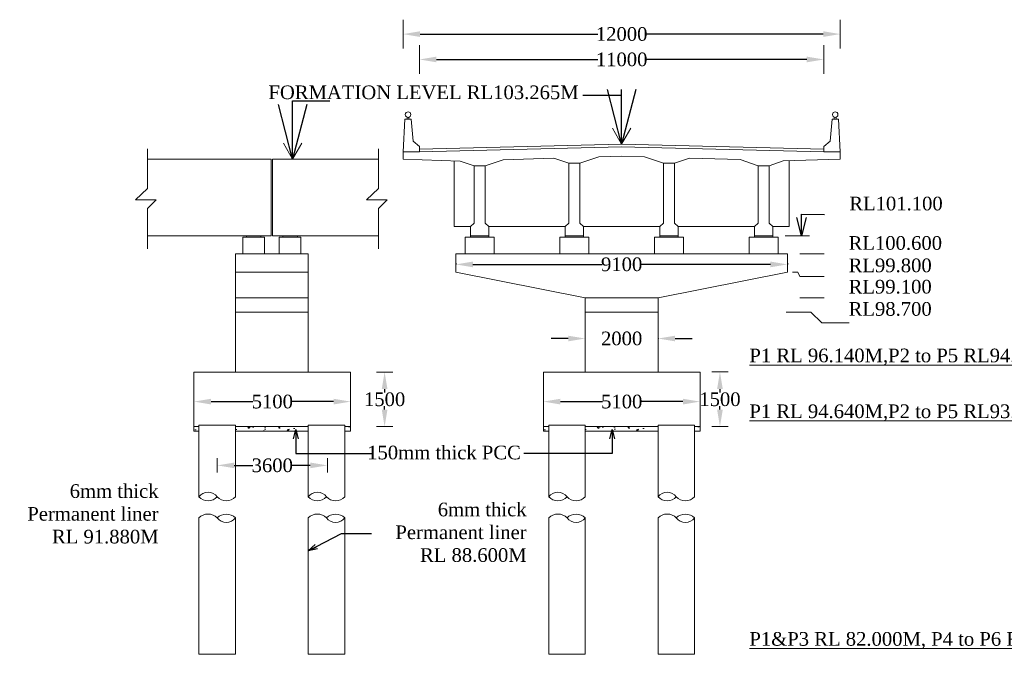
# Model space of a CAD drawing. Header units: millimetres. Extents: x -20950785 to 389010297, y -11535949 to 14056629.
# Tile 94 of 256: x 10043364 to 10097403, y -1570725 to -1535892. Entities that reach past the tile are written whole.
import ezdxf

# ---------------------------------------------------------------- set-up
doc = ezdxf.new("R2010")
doc.units = ezdxf.units.MM
doc.header["$LTSCALE"] = 60
doc.header["$MEASUREMENT"] = 0
doc.styles.add('style1', font='txt.shx', dxfattribs={"height": 1})
doc.dimstyles.get("Standard").update_dxf_attribs({"dimtxt": 400, "dimasz": 215, "dimexe": 0.18, "dimexo": 0.0625, "dimgap": 0.09, "dimtad": 0, "dimtih": 1, "dimtoh": 1, "dimdec": 0, "dimzin": 4, "dimdsep": 46, "dimtxsty": 'Standard', "dimblk": 'OPEN90', "dimcen": 0, "dimadec": 0, "dimazin": 1, "dimtfac": 1, "dimtdec": 0, "dimtix": 1, "dimtofl": 0, "dimtmove": 0, "dimatfit": 3, "dimldrblk": 'OPEN30', "dimfxl": 1, "dimtolj": 1, "dimtzin": 0, "dimarcsym": 0})

# ---------------------------------------------------------------- blocks, each defined once
blk = doc.blocks.new('*D460')
at = {"color": 0, "linetype": 'Continuous', "lineweight": -2, "transparency": 16777216}
for p, q in [((10063393, -1555231), (10063393, -1555231)), ((10063393, -1556166), (10063393, -1556349)), ((10063393, -1557295), (10063393, -1557112)), ((10063393, -1558230), (10063393, -1558230))]:
    blk.add_line(p, q, dxfattribs=at)
at = {"color": 0, "linetype": 'Continuous', "lineweight": 9, "transparency": 16777216}
for points in [[(10063237, -1556166), (10063549, -1556166), (10063393, -1555231)], [(10063237, -1557295), (10063549, -1557295), (10063393, -1558230)]]:
    blk.add_solid(points, dxfattribs=at)
at = {"layer": 'Defpoints', "color": 0, "linetype": 'Continuous', "lineweight": 9, "transparency": 16777216}
for p in [(10063393, -1555231), (10063393, -1558230), (10063393, -1558230)]:
    blk.add_point(p, dxfattribs=at)
at = {"color": 0, "linetype": 'Continuous', "lineweight": 9, "transparency": 16777216, "insert": (10063393, -1556731), "char_height": 500, "attachment_point": 5}
blk.add_mtext('\\A1;{\\fTimes New Roman|b0|i0|c0|p18;\\H1.5x;1500}', dxfattribs=at)
blk = doc.blocks.new('*D461')
at = {"color": 0, "linetype": 'Continuous', "lineweight": -2, "transparency": 16777216}
for p, q in [((10072106, -1556856), (10072106, -1556855)), ((10073041, -1556856), (10075343, -1556856)), ((10079768, -1556856), (10077466, -1556856)), ((10080703, -1556856), (10080703, -1556855))]:
    blk.add_line(p, q, dxfattribs=at)
at = {"color": 0, "linetype": 'Continuous', "lineweight": 9, "transparency": 16777216}
for points in [[(10073041, -1556700), (10073041, -1557011), (10072106, -1556856)], [(10079768, -1556700), (10079768, -1557011), (10080703, -1556856)]]:
    blk.add_solid(points, dxfattribs=at)
at = {"layer": 'Defpoints', "color": 0, "linetype": 'Continuous', "lineweight": 9, "transparency": 16777216}
for p in [(10072106, -1556856), (10080703, -1556856), (10080703, -1556856)]:
    blk.add_point(p, dxfattribs=at)
at = {"color": 0, "linetype": 'Continuous', "lineweight": 9, "transparency": 16777216, "insert": (10076405, -1556856), "char_height": 500, "attachment_point": 5}
blk.add_mtext('\\A1;{\\fTimes New Roman|b0|i0|c0|p18;\\H1.5x;5100}', dxfattribs=at)
blk = doc.blocks.new('*D462')
at = {"color": 0, "linetype": 'Continuous', "lineweight": -2, "transparency": 16777216}
for p, q in [((10065305, -1538076), (10065305, -1538076)), ((10066240, -1538077), (10075102, -1538077)), ((10086563, -1538077), (10077701, -1538077)), ((10087498, -1538076), (10087498, -1538076))]:
    blk.add_line(p, q, dxfattribs=at)
at = {"color": 0, "linetype": 'Continuous', "lineweight": 9, "transparency": 16777216}
for points in [[(10066240, -1537921), (10066240, -1538232), (10065305, -1538077)], [(10086563, -1537921), (10086563, -1538232), (10087498, -1538077)]]:
    blk.add_solid(points, dxfattribs=at)
at = {"layer": 'Defpoints', "color": 0, "linetype": 'Continuous', "lineweight": 9, "transparency": 16777216}
for p in [(10065305, -1538077), (10087498, -1538077), (10087498, -1538077)]:
    blk.add_point(p, dxfattribs=at)
at = {"color": 0, "linetype": 'Continuous', "lineweight": 9, "transparency": 16777216, "insert": (10076402, -1538077), "char_height": 500, "attachment_point": 5}
blk.add_mtext('\\A1;{\\fTimes New Roman|b0|i0|c0|p18;\\H1.5x;11000}', dxfattribs=at)
blk = doc.blocks.new('*D463')
at = {"color": 0, "linetype": 'Continuous', "lineweight": -2, "transparency": 16777216}
for p, q in [((10064405, -1536683), (10064405, -1536683)), ((10065340, -1536683), (10075102, -1536683)), ((10087463, -1536683), (10077701, -1536683)), ((10088398, -1536683), (10088398, -1536683))]:
    blk.add_line(p, q, dxfattribs=at)
at = {"color": 0, "linetype": 'Continuous', "lineweight": 9, "transparency": 16777216}
for points in [[(10065340, -1536527), (10065340, -1536839), (10064405, -1536683)], [(10087463, -1536527), (10087463, -1536839), (10088398, -1536683)]]:
    blk.add_solid(points, dxfattribs=at)
at = {"layer": 'Defpoints', "color": 0, "linetype": 'Continuous', "lineweight": 9, "transparency": 16777216}
for p in [(10064405, -1536683), (10088398, -1536683), (10088398, -1536683)]:
    blk.add_point(p, dxfattribs=at)
at = {"color": 0, "linetype": 'Continuous', "lineweight": 9, "transparency": 16777216, "insert": (10076402, -1536683), "char_height": 500, "attachment_point": 5}
blk.add_mtext('\\A1;{\\fTimes New Roman|b0|i0|c0|p18;\\H1.5x;12000}', dxfattribs=at)
blk = doc.blocks.new('*D464')
at = {"color": 0, "linetype": 'Continuous', "lineweight": -2, "transparency": 16777216}
for p, q in [((10052930, -1556856), (10052930, -1556855)), ((10053865, -1556856), (10056168, -1556856)), ((10060593, -1556856), (10058290, -1556856)), ((10061528, -1556856), (10061528, -1556855))]:
    blk.add_line(p, q, dxfattribs=at)
at = {"color": 0, "linetype": 'Continuous', "lineweight": 9, "transparency": 16777216}
for points in [[(10053865, -1556700), (10053865, -1557011), (10052930, -1556856)], [(10060593, -1556700), (10060593, -1557011), (10061528, -1556856)]]:
    blk.add_solid(points, dxfattribs=at)
at = {"layer": 'Defpoints', "color": 0, "linetype": 'Continuous', "lineweight": 9, "transparency": 16777216}
for p in [(10052930, -1556856), (10061528, -1556856), (10061528, -1556856)]:
    blk.add_point(p, dxfattribs=at)
at = {"color": 0, "linetype": 'Continuous', "lineweight": 9, "transparency": 16777216, "insert": (10057229, -1556856), "char_height": 500, "attachment_point": 5}
blk.add_mtext('\\A1;{\\fTimes New Roman|b0|i0|c0|p18;\\H1.5x;5100}', dxfattribs=at)
blk = doc.blocks.new('*D447')
at = {"color": 0, "linetype": 'Continuous', "lineweight": -2, "transparency": 16777216}
for p, q in [((10081797, -1555230), (10081797, -1555230)), ((10081797, -1556165), (10081797, -1556348)), ((10081797, -1557294), (10081797, -1557111)), ((10081797, -1558229), (10081797, -1558229))]:
    blk.add_line(p, q, dxfattribs=at)
at = {"color": 0, "linetype": 'Continuous', "lineweight": 9, "transparency": 16777216}
for points in [[(10081641, -1556165), (10081952, -1556165), (10081797, -1555230)], [(10081641, -1557294), (10081952, -1557294), (10081797, -1558229)]]:
    blk.add_solid(points, dxfattribs=at)
at = {"layer": 'Defpoints', "color": 0, "linetype": 'Continuous', "lineweight": 9, "transparency": 16777216}
for p in [(10081797, -1555230), (10081797, -1558229), (10081797, -1558229)]:
    blk.add_point(p, dxfattribs=at)
at = {"color": 0, "linetype": 'Continuous', "lineweight": 9, "transparency": 16777216, "insert": (10081797, -1556729), "char_height": 500, "attachment_point": 5}
blk.add_mtext('\\A1;{\\fTimes New Roman|b0|i0|c0|p18;\\H1.5x;1500}', dxfattribs=at)
blk = doc.blocks.new('*D466')
at = {"color": 0, "linetype": 'Continuous', "lineweight": -2, "transparency": 16777216}
for p, q in [((10067304, -1549251), (10067304, -1549324)), ((10085499, -1549251), (10085499, -1549324)), ((10068239, -1549324), (10075336, -1549324)), ((10084564, -1549324), (10077468, -1549324))]:
    blk.add_line(p, q, dxfattribs=at)
at = {"color": 0, "linetype": 'Continuous', "lineweight": 9, "transparency": 16777216}
for points in [[(10068239, -1549168), (10068239, -1549480), (10067304, -1549324)], [(10084564, -1549168), (10084564, -1549480), (10085499, -1549324)]]:
    blk.add_solid(points, dxfattribs=at)
at = {"layer": 'Defpoints', "color": 0, "linetype": 'Continuous', "lineweight": 9, "transparency": 16777216}
for p in [(10067304, -1549251), (10085499, -1549251), (10085499, -1549324)]:
    blk.add_point(p, dxfattribs=at)
at = {"color": 0, "linetype": 'Continuous', "lineweight": 9, "transparency": 16777216, "insert": (10076402, -1549324), "char_height": 500, "attachment_point": 5}
blk.add_mtext('\\A1;{\\fTimes New Roman|b0|i0|c0|p18;\\H1.5x;9100}', dxfattribs=at)
blk = doc.blocks.new('*D467')
at = {"color": 0, "linetype": 'Continuous', "lineweight": -2, "transparency": 16777216}
for p, q in [((10073467, -1553393), (10072532, -1553393)), ((10074402, -1553393), (10074402, -1553393)), ((10078401, -1553377), (10078401, -1553393)), ((10079336, -1553393), (10080271, -1553393))]:
    blk.add_line(p, q, dxfattribs=at)
at = {"color": 0, "linetype": 'Continuous', "lineweight": 9, "transparency": 16777216}
for points in [[(10073467, -1553237), (10073467, -1553549), (10074402, -1553393)], [(10079336, -1553237), (10079336, -1553549), (10078401, -1553393)]]:
    blk.add_solid(points, dxfattribs=at)
at = {"layer": 'Defpoints', "color": 0, "linetype": 'Continuous', "lineweight": 9, "transparency": 16777216}
for p in [(10074402, -1553393), (10078401, -1553377), (10078401, -1553393)]:
    blk.add_point(p, dxfattribs=at)
at = {"color": 0, "linetype": 'Continuous', "lineweight": 9, "transparency": 16777216, "insert": (10076402, -1553393), "char_height": 500, "attachment_point": 5}
blk.add_mtext('\\A1;{\\fTimes New Roman|b0|i0|c0|p18;\\H1.5x;2000}', dxfattribs=at)
blk = doc.blocks.new('*D457')
at = {"color": 0, "linetype": 'Continuous', "lineweight": -2, "transparency": 16777216}
for p, q in [((10054204, -1560355), (10054204, -1560356)), ((10055139, -1560356), (10056162, -1560356)), ((10059315, -1560356), (10058292, -1560356)), ((10060250, -1560356), (10060250, -1560355))]:
    blk.add_line(p, q, dxfattribs=at)
at = {"color": 0, "linetype": 'Continuous', "lineweight": 9, "transparency": 16777216}
for points in [[(10055139, -1560200), (10055139, -1560511), (10054204, -1560356)], [(10059315, -1560200), (10059315, -1560511), (10060250, -1560356)]]:
    blk.add_solid(points, dxfattribs=at)
at = {"layer": 'Defpoints', "color": 0, "linetype": 'Continuous', "lineweight": 9, "transparency": 16777216}
for p in [(10054204, -1560355), (10060250, -1560356), (10060250, -1560356)]:
    blk.add_point(p, dxfattribs=at)
at = {"color": 0, "linetype": 'Continuous', "lineweight": 9, "transparency": 16777216, "insert": (10057227, -1560356), "char_height": 500, "attachment_point": 5}
blk.add_mtext('\\A1;{\\fTimes New Roman|b0|i0|c0|p18;\\H1.5x;3600}', dxfattribs=at)

msp = doc.modelspace()

# ---------------------------------------------------------------- hatches: boundary and pattern name
at = {"linetype": 'Continuous', "lineweight": 9}
h = msp.add_hatch(color=256, dxfattribs=at)
h.dxf.hatch_style = 1
h.paths.add_polyline_path([(10056603.59, -1547751.8), (10056603.59, -1547831.78), (10055803.84, -1547831.78), (10055803.84, -1547751.8)])
h = msp.add_hatch(color=256, dxfattribs=at)
h.dxf.hatch_style = 1
h.paths.add_polyline_path([(10058602.99, -1547751.8), (10058602.99, -1547831.78), (10057803.23, -1547831.78), (10057803.23, -1547751.8)])
h = msp.add_hatch(color=256, dxfattribs=at)
h.dxf.hatch_style = 1
h.paths.add_polyline_path([(10068604.06, -1547829.78), (10068604.06, -1547751.8), (10068104.22, -1547751.8), (10068104.22, -1547829.78)])
h.paths.add_polyline_path([(10068604.06, -1547829.78), (10069103.91, -1547829.78), (10069103.91, -1547751.8), (10068604.06, -1547751.8)])
h = msp.add_hatch(color=256, dxfattribs=at)
h.dxf.hatch_style = 1
h.paths.add_polyline_path([(10073802.49, -1547829.78), (10073802.49, -1547751.8), (10073302.64, -1547751.8), (10073302.64, -1547829.78)])
h.paths.add_polyline_path([(10073802.49, -1547829.78), (10074302.34, -1547829.78), (10074302.34, -1547751.8), (10073802.49, -1547751.8)])
h = msp.add_hatch(color=256, dxfattribs=at)
h.dxf.hatch_style = 1
h.paths.add_polyline_path([(10073802.49, -1547829.78), (10073802.49, -1547751.8), (10073302.64, -1547751.8), (10073302.64, -1547829.78)])
h.paths.add_polyline_path([(10073802.49, -1547829.78), (10074302.34, -1547829.78), (10074302.34, -1547751.8), (10073802.49, -1547751.8)])
h = msp.add_hatch(color=256, dxfattribs=at)
h.dxf.hatch_style = 1
h.paths.add_polyline_path([(10079000.92, -1547829.78), (10079000.92, -1547751.8), (10078501.07, -1547751.8), (10078501.07, -1547829.78)])
h.paths.add_polyline_path([(10079000.92, -1547829.78), (10079500.77, -1547829.78), (10079500.77, -1547751.8), (10079000.92, -1547751.8)])
h = msp.add_hatch(color=256, dxfattribs=at)
h.dxf.hatch_style = 1
h.paths.add_polyline_path([(10079000.92, -1547829.78), (10079000.92, -1547751.8), (10078501.07, -1547751.8), (10078501.07, -1547829.78)])
h.paths.add_polyline_path([(10079000.92, -1547829.78), (10079500.77, -1547829.78), (10079500.77, -1547751.8), (10079000.92, -1547751.8)])
h = msp.add_hatch(color=256, dxfattribs=at)
h.dxf.hatch_style = 1
h.paths.add_polyline_path([(10084199.35, -1547829.78), (10084199.35, -1547751.8), (10083699.5, -1547751.8), (10083699.5, -1547829.78)])
h.paths.add_polyline_path([(10084199.35, -1547829.78), (10084699.2, -1547829.78), (10084699.2, -1547751.8), (10084199.35, -1547751.8)])
h = msp.add_hatch(color=256, dxfattribs=at)
h.dxf.hatch_style = 1
h.paths.add_polyline_path([(10084199.35, -1547829.78), (10084199.35, -1547751.8), (10083699.5, -1547751.8), (10083699.5, -1547829.78)])
h.paths.add_polyline_path([(10084199.35, -1547829.78), (10084699.2, -1547829.78), (10084699.2, -1547751.8), (10084199.35, -1547751.8)])
at = {"linetype": 'Continuous', "lineweight": 9, "ltscale": 2}
h = msp.add_hatch(dxfattribs=at)
h.set_pattern_fill('AR-CONC', color=256, scale=150)
h.set_pattern_definition([(50, (2015996.6, -426799.9), (1075.89027, -94.1282), [112.5, -1237.5]), (355, (2015996.6, -426799.9), (-208.127, 1128.2882), [90, -990]), (100.451444, (2016086.2, -426807.8), (867.76327, 1034.15999), [95.61029, -1051.71317]), (46.1842, (2015996.6, -426499.9), (1600.862, -248.27892), [168.75, -1856.25]), (96.635635, (2016130, -426520.6), (1401.99292, 1461.1779), [143.4155, -1577.57064]), (351.184164, (2015996.6, -426500), (1401.99292, 1461.1779), [135, -1485]), (21, (2016146.6, -426574.9), (895.36058, -603.92834), [112.5, -1237.5]), (326, (2016146.6, -426574.9), (364.973, 1087.72507), [90, -990]), (71.451445, (2016221.2, -426625.3), (1260.33357, 483.79673), [95.61029, -1051.71317]), (37.5, (2015996.56, -426799.93), (18.239783, 499.34078), [0, -978, 0, -1005, 0, -993.75]), (7.5, (2015996.56, -426799.9), (394.604306, 591.617568), [0, -573, 0, -955.5, 0, -378.75]), (327.5, (2015662.06, -426799.93), (800.733654, -33.832308), [0, -375, 0, -1170, 0, -1552.5]), (317.5, (2015512.06, -426799.9), (874.779254, 150.157473), [0, -487.5, 0, -777, 0, -1102.5])])
h.paths.add_polyline_path([(10053204.62, -1558230.17), (10052930.21, -1558230.17), (10052930.21, -1558480.17), (10053204.62, -1558480.17)])
h.paths.add_polyline_path([(10059202.81, -1558230.17), (10055204.02, -1558230.17), (10055204.02, -1558480.17), (10059202.81, -1558480.17)])
h.paths.add_polyline_path([(10061527.61, -1558230.17), (10061202.2, -1558230.17), (10061202.2, -1558480.17), (10061527.61, -1558480.17)])
h = msp.add_hatch(dxfattribs=at)
h.set_pattern_fill('AR-CONC', color=256, scale=150)
h.set_pattern_definition([(50, (2035172.4, -426799.9), (1075.89027, -94.1282), [112.5, -1237.5]), (355, (2035172.4, -426799.9), (-208.127, 1128.2882), [90, -990]), (100.451444, (2035262.1, -426807.8), (867.76327, 1034.15999), [95.61029, -1051.71317]), (46.1842, (2035172.4, -426499.9), (1600.862, -248.27892), [168.75, -1856.25]), (96.635635, (2035305.8, -426520.6), (1401.99292, 1461.1779), [143.4155, -1577.57064]), (351.184164, (2035172.4, -426500), (1401.99292, 1461.1779), [135, -1485]), (21, (2035322.4, -426574.9), (895.36058, -603.92834), [112.5, -1237.5]), (326, (2035322.4, -426574.9), (364.973, 1087.72507), [90, -990]), (71.451445, (2035397, -426625.3), (1260.33357, 483.79673), [95.61029, -1051.71317]), (37.5, (2035172.43, -426799.93), (18.239783, 499.34078), [0, -978, 0, -1005, 0, -993.75]), (7.5, (2035172.43, -426799.9), (394.604306, 591.617568), [0, -573, 0, -955.5, 0, -378.75]), (327.5, (2034837.93, -426799.93), (800.733654, -33.832308), [0, -375, 0, -1170, 0, -1552.5]), (317.5, (2034687.9, -426799.9), (874.779254, 150.157473), [0, -487.5, 0, -777, 0, -1102.5])])
h.paths.add_polyline_path([(10072380.49, -1558230.17), (10072106.08, -1558230.17), (10072106.08, -1558480.17), (10072380.49, -1558480.17)])
h.paths.add_polyline_path([(10078378.68, -1558230.17), (10074379.89, -1558230.17), (10074379.89, -1558480.17), (10078378.68, -1558480.17)])
h.paths.add_polyline_path([(10080703.48, -1558230.17), (10080378.07, -1558230.17), (10080378.07, -1558480.17), (10080703.48, -1558480.17)])

# ---------------------------------------------------------------- linework, layer by layer
at = {"linetype": 'Continuous', "lineweight": 9}
for p, q in [((10064405.33, -1537474.09), (10064405.33, -1535892.32)), ((10088398.08, -1537474.09), (10088398.08, -1535892.32)), ((10065305.06, -1538867.42), (10065305.06, -1537285.65)), ((10087498.35, -1538867.42), (10087498.35, -1537285.65)), ((10064405.33, -1543153.19), (10064505.3, -1541353.74)), ((10064855.2, -1541353.74), (10064505.3, -1541353.74)), ((10064630.27, -1541353.74), (10064630.27, -1541245.3)), ((10064730.24, -1541353.74), (10064730.24, -1541245.3)), ((10064955.17, -1542553.37), (10064855.2, -1541353.74)), ((10087848.24, -1542553.37), (10087948.21, -1541353.74)), ((10087948.21, -1541353.74), (10088298.11, -1541353.74)), ((10088073.17, -1541353.74), (10088073.17, -1541245.3)), ((10088173.14, -1541353.74), (10088173.14, -1541245.3)), ((10088398.08, -1543153.19), (10088298.11, -1541353.74)), ((10076401.71, -1542727.28), (10075892.41, -1541848.71)), ((10076401.71, -1542727.28), (10076911, -1541848.71)), ((10058344.62, -1543553.07), (10057835.33, -1542674.51)), ((10058344.62, -1543553.07), (10058853.91, -1542674.51)), ((10065305.06, -1542853.28), (10064955.17, -1542553.37)), ((10087498.35, -1542853.28), (10087848.24, -1542553.37)), ((10050376.48, -1542976.97), (10050376.48, -1545162.31)), ((10063055.84, -1542976.97), (10063055.84, -1545162.31)), ((10065305.06, -1543153.19), (10064405.33, -1543153.19)), ((10065305.06, -1543153.19), (10065305.06, -1542853.28)), ((10087498.35, -1543153.19), (10087498.35, -1542853.28)), ((10087498.35, -1543153.19), (10088398.08, -1543153.19)), ((10057163.42, -1543553.07), (10050376.48, -1543553.07)), ((10057163.42, -1547751.8), (10057163.42, -1543553.07)), ((10057243.4, -1547751.8), (10057243.4, -1543553.07)), ((10057243.4, -1543553.07), (10063055.84, -1543553.07)), ((10064405.33, -1543553.07), (10067532.03, -1543649.13)), ((10067204.49, -1547251.95), (10067204.49, -1543639.07)), ((10073499.92, -1543766.16), (10074099.74, -1543766.16)), ((10073502.58, -1547052.01), (10073502.58, -1543766.16)), ((10074102.4, -1547052.01), (10074102.4, -1543765.28)), ((10078701.01, -1547052.01), (10078701.01, -1543764.61)), ((10078703.67, -1543765.5), (10079303.49, -1543765.5)), ((10079300.83, -1547052.01), (10079300.83, -1543765.5)), ((10085273.89, -1543647.18), (10088398.08, -1543553.07)), ((10085598.92, -1547251.95), (10085598.92, -1543637.38)), ((10068304.15, -1547052.01), (10068304.15, -1543906.5)), ((10068305.81, -1543907.06), (10068905.63, -1543907.06)), ((10068903.97, -1547052.01), (10068903.97, -1543907.06)), ((10083899.44, -1547052.01), (10083899.44, -1543905.39)), ((10083899.44, -1543905.39), (10084499.26, -1543905.39)), ((10084499.26, -1547052.01), (10084499.26, -1543905.39)), ((10050376.48, -1545162.31), (10049722.68, -1545786.87)), ((10063055.84, -1545162.31), (10062402.04, -1545786.87)), ((10049722.68, -1545786.87), (10050847.33, -1545786.87)), ((10050847.33, -1545786.87), (10050376.48, -1546260.72)), ((10062402.04, -1545786.87), (10063526.7, -1545786.87)), ((10063526.7, -1545786.87), (10063055.84, -1546260.72)), ((10050376.48, -1546260.72), (10050376.48, -1548468.31)), ((10063055.84, -1546260.72), (10063055.84, -1548468.31)), ((10068104.22, -1547251.95), (10068304.15, -1547052.01)), ((10068903.97, -1547052.01), (10069103.91, -1547251.95)), ((10073302.64, -1547251.95), (10073502.58, -1547052.01)), ((10074102.4, -1547052.01), (10074302.34, -1547251.95)), ((10078501.07, -1547251.95), (10078701.01, -1547052.01)), ((10079300.83, -1547052.01), (10079500.77, -1547251.95)), ((10083699.5, -1547251.95), (10083899.44, -1547052.01)), ((10084499.26, -1547052.01), (10084699.2, -1547251.95)), ((10068104.22, -1547251.95), (10067204.49, -1547251.95)), ((10068104.22, -1547751.8), (10068104.22, -1547251.95)), ((10069103.91, -1547751.8), (10069103.91, -1547251.95)), ((10073302.64, -1547251.95), (10069103.91, -1547251.95)), ((10073302.64, -1547751.8), (10073302.64, -1547251.95)), ((10074302.34, -1547751.8), (10074302.34, -1547251.95)), ((10078501.07, -1547251.95), (10074302.34, -1547251.95)), ((10078501.07, -1547751.8), (10078501.07, -1547251.95)), ((10079500.77, -1547751.8), (10079500.77, -1547251.95)), ((10083699.5, -1547251.95), (10079500.77, -1547251.95)), ((10083699.5, -1547751.8), (10083699.5, -1547251.95)), ((10084699.2, -1547751.8), (10084699.2, -1547251.95)), ((10085598.92, -1547251.95), (10084699.2, -1547251.95)), ((10057163.42, -1547751.8), (10050376.48, -1547751.8)), ((10055603.9, -1548751.5), (10055603.9, -1547831.78)), ((10056803.53, -1548751.5), (10056803.53, -1547831.78)), ((10057243.4, -1547751.8), (10063055.84, -1547751.8)), ((10057603.29, -1548751.5), (10057603.29, -1547831.78)), ((10058802.93, -1548751.5), (10058802.93, -1547831.78)), ((10068104.22, -1547829.78), (10068104.22, -1547751.8)), ((10068604.06, -1547751.8), (10068104.22, -1547751.8)), ((10068104.22, -1547751.8), (10069103.91, -1547751.8)), ((10069103.91, -1547829.78), (10069103.91, -1547751.8)), ((10073302.64, -1547829.78), (10073302.64, -1547751.8)), ((10073302.64, -1547829.78), (10073302.64, -1547751.8)), ((10073802.49, -1547751.8), (10073302.64, -1547751.8)), ((10073302.64, -1547751.8), (10074302.34, -1547751.8)), ((10074302.34, -1547829.78), (10074302.34, -1547751.8)), ((10074302.34, -1547829.78), (10074302.34, -1547751.8)), ((10078501.07, -1547829.78), (10078501.07, -1547751.8)), ((10078501.07, -1547829.78), (10078501.07, -1547751.8)), ((10079000.92, -1547751.8), (10078501.07, -1547751.8)), ((10078501.07, -1547751.8), (10079500.77, -1547751.8)), ((10079500.77, -1547829.78), (10079500.77, -1547751.8)), ((10079500.77, -1547829.78), (10079500.77, -1547751.8)), ((10083699.5, -1547829.78), (10083699.5, -1547751.8)), ((10083699.5, -1547829.78), (10083699.5, -1547751.8)), ((10084199.35, -1547751.8), (10083699.5, -1547751.8)), ((10083699.5, -1547751.8), (10084699.2, -1547751.8)), ((10084699.2, -1547829.78), (10084699.2, -1547751.8)), ((10084699.2, -1547829.78), (10084699.2, -1547751.8)), ((10085373.59, -1547751.8), (10086719.96, -1547751.8)), ((10055204.02, -1555231.08), (10055204.02, -1548751.5)), ((10059202.81, -1555231.08), (10059202.81, -1548751.5)), ((10086173.35, -1548751.5), (10087519.71, -1548751.5)), ((10074402.31, -1551150.77), (10067304.46, -1549751.2)), ((10078401.1, -1551150.77), (10085498.95, -1549751.2)), ((10085782.74, -1549751.2), (10086066.53, -1549751.2)), ((10086066.53, -1549751.2), (10086173.35, -1549981.1)), ((10086173.35, -1549981.1), (10087519.71, -1549981.1)), ((10074402.31, -1555231.08), (10074402.31, -1551150.77)), ((10078401.1, -1555231.08), (10078401.1, -1551150.77)), ((10086173.35, -1551150.77), (10087519.71, -1551150.77)), ((10085431.82, -1551950.53), (10086778.19, -1551950.53)), ((10086778.19, -1551950.53), (10087392.51, -1552524.04)), ((10087392.51, -1552524.04), (10088884.19, -1552524.04)), ((10061527.61, -1555231.08), (10052930.21, -1555231.08)), ((10052930.21, -1558480.17), (10052930.21, -1555231.08)), ((10061527.61, -1558480.17), (10061527.61, -1555231.08)), ((10062950.77, -1555231.08), (10063835, -1555231.08)), ((10080703.48, -1555231.08), (10072106.08, -1555231.08)), ((10072106.08, -1558480.17), (10072106.08, -1555231.08)), ((10080703.48, -1558480.17), (10080703.48, -1555231.08)), ((10081354.53, -1555229.56), (10082238.76, -1555229.56)), ((10053204.62, -1558230.17), (10052930.21, -1558230.17)), ((10055204.02, -1558155.17), (10053204.62, -1558155.17)), ((10053204.62, -1562084.59), (10053204.62, -1558155.17)), ((10055204.02, -1562084.59), (10055204.02, -1558155.17)), ((10059202.81, -1558230.17), (10055204.02, -1558230.17)), ((10061202.2, -1558155.17), (10059202.81, -1558155.17)), ((10059202.81, -1562084.59), (10059202.81, -1558155.17)), ((10061202.2, -1562084.59), (10061202.2, -1558155.17)), ((10061527.61, -1558230.17), (10061202.2, -1558230.17)), ((10062950.77, -1558230.17), (10063835, -1558230.17)), ((10072402.91, -1558230.17), (10072106.08, -1558230.17)), ((10072380.49, -1558230.17), (10072106.08, -1558230.17)), ((10072402.91, -1562084.59), (10072402.91, -1558155.17)), ((10074402.31, -1558155.17), (10072402.91, -1558155.17)), ((10078378.68, -1558230.17), (10074379.89, -1558230.17)), ((10074402.31, -1562084.59), (10074402.31, -1558155.17)), ((10078401.1, -1558230.17), (10074402.31, -1558230.17)), ((10078401.1, -1562084.59), (10078401.1, -1558155.17)), ((10080400.5, -1558155.17), (10078401.1, -1558155.17)), ((10080703.48, -1558230.17), (10080378.07, -1558230.17)), ((10080400.5, -1562084.59), (10080400.5, -1558155.17)), ((10080703.48, -1558230.17), (10080400.5, -1558230.17)), ((10081354.53, -1558228.65), (10082238.76, -1558228.65)), ((10053204.62, -1558480.17), (10052930.21, -1558480.17)), ((10059202.81, -1558480.17), (10055204.02, -1558480.17)), ((10061527.61, -1558480.17), (10061202.2, -1558480.17)), ((10072380.49, -1558480.17), (10072106.08, -1558480.17)), ((10078401.1, -1558480.17), (10074402.31, -1558480.17)), ((10080703.48, -1558480.17), (10080400.5, -1558480.17)), ((10053204.62, -1570724.99), (10053204.62, -1563240.9)), ((10055204.02, -1570724.99), (10055204.02, -1563240.9)), ((10059202.81, -1570724.99), (10059202.81, -1563240.9)), ((10061202.2, -1570724.99), (10061202.2, -1563240.9)), ((10072402.91, -1570724.99), (10072402.91, -1563240.9)), ((10074402.31, -1570724.99), (10074402.31, -1563240.9)), ((10078401.1, -1570724.99), (10078401.1, -1563240.9)), ((10080400.5, -1570724.99), (10080400.5, -1563240.9)), ((10055204.02, -1570724.99), (10053204.62, -1570724.99)), ((10055204.02, -1570724.99), (10053204.62, -1570724.99)), ((10061202.2, -1570724.99), (10059202.81, -1570724.99)), ((10061202.2, -1570724.99), (10059202.81, -1570724.99)), ((10074402.31, -1570724.99), (10072402.91, -1570724.99)), ((10074402.31, -1570724.99), (10072402.91, -1570724.99)), ((10080400.5, -1570724.99), (10078401.1, -1570724.99)), ((10080400.5, -1570724.99), (10078401.1, -1570724.99))]:
    msp.add_line(p, q, dxfattribs=at)
at = {"linetype": 'Continuous', "lineweight": 9, "ltscale": 1000}
for p, q in [((10064405.33, -1543153.19), (10064405.33, -1543553.07)), ((10088398.08, -1543153.19), (10088398.08, -1543553.07)), ((10067804.31, -1547829.78), (10067804.31, -1548751.5)), ((10067804.31, -1547829.78), (10067804.31, -1548751.5)), ((10069403.82, -1547829.78), (10069403.82, -1548751.5)), ((10069403.82, -1547829.78), (10069403.82, -1548751.5)), ((10073002.73, -1547829.78), (10073002.73, -1548751.5)), ((10073002.73, -1547829.78), (10073002.73, -1548751.5)), ((10074602.25, -1547829.78), (10074602.25, -1548751.5)), ((10074602.25, -1547829.78), (10074602.25, -1548751.5)), ((10078201.16, -1547829.78), (10078201.16, -1548751.5)), ((10078201.16, -1547829.78), (10078201.16, -1548751.5)), ((10079800.68, -1547829.78), (10079800.68, -1548751.5)), ((10079800.68, -1547829.78), (10079800.68, -1548751.5)), ((10083399.59, -1547829.78), (10083399.59, -1548751.5)), ((10083399.59, -1547829.78), (10083399.59, -1548751.5)), ((10084999.1, -1547829.78), (10084999.1, -1548751.5)), ((10084999.1, -1547829.78), (10084999.1, -1548751.5)), ((10067304.46, -1548751.5), (10067304.46, -1549751.2)), ((10085498.95, -1548751.5), (10085498.95, -1549751.2))]:
    msp.add_line(p, q, dxfattribs=at)
at = {"linetype": 'Continuous', "lineweight": 9, "ltscale": 100}
for p, q in [((10056803.53, -1547831.78), (10055603.9, -1547831.78)), ((10058802.93, -1547831.78), (10057603.29, -1547831.78)), ((10059202.81, -1548751.5), (10055204.02, -1548751.5)), ((10059202.81, -1549751.2), (10055204.02, -1549751.2)), ((10059202.81, -1551150.77), (10055204.02, -1551150.77)), ((10078401.1, -1551150.77), (10074402.31, -1551150.77)), ((10059202.81, -1551950.53), (10055204.02, -1551950.53)), ((10078401.1, -1551950.53), (10074402.31, -1551950.53)), ((10059228.3, -1555231.08), (10055229.51, -1555231.08)), ((10078404.17, -1555231.08), (10074405.38, -1555231.08))]:
    msp.add_line(p, q, dxfattribs=at)
at = {"linetype": 'Continuous', "lineweight": 9, "ltscale": 5000}
for p, q in [((10067804.31, -1547829.78), (10069403.82, -1547829.78)), ((10068104.22, -1547751.8), (10069103.91, -1547751.8)), ((10073002.73, -1547829.78), (10074602.25, -1547829.78)), ((10073302.64, -1547751.8), (10074302.34, -1547751.8)), ((10073302.64, -1547751.8), (10074302.34, -1547751.8)), ((10078201.16, -1547829.78), (10079800.68, -1547829.78)), ((10078501.07, -1547751.8), (10079500.77, -1547751.8)), ((10078501.07, -1547751.8), (10079500.77, -1547751.8)), ((10083399.59, -1547829.78), (10084999.1, -1547829.78)), ((10083699.5, -1547751.8), (10084699.2, -1547751.8)), ((10083699.5, -1547751.8), (10084699.2, -1547751.8)), ((10067304.46, -1548751.5), (10085498.95, -1548751.5)), ((10074402.31, -1551150.77), (10078401.1, -1551150.77)), ((10074402.31, -1551950.53), (10078401.1, -1551950.53))]:
    msp.add_line(p, q, dxfattribs=at)
at = {"linetype": 'Continuous', "lineweight": 9, "ltscale": 2}
for p, q in [((10054204.32, -1559964.87), (10054204.32, -1560746.65)), ((10060249.63, -1559964.87), (10060249.63, -1560746.65))]:
    msp.add_line(p, q, dxfattribs=at)
at = {"linetype": 'Continuous', "lineweight": 9}
for points in [[(10065305.06, -1543003.19), (10076401.71, -1542727.28), (10087523.25, -1543003.81)], [(10065305.06, -1543153.19), (10076401.71, -1542877.28), (10087498.35, -1543153.19)], [(10067532.03, -1543649.13), (10068305.81, -1543907.06), (10068905.63, -1543907.06), (10069896.99, -1543576.6)], [(10069896.99, -1543576.6), (10072675.61, -1543491.39)], [(10072675.61, -1543491.39), (10073499.92, -1543766.16), (10074099.74, -1543766.16), (10075151.87, -1543415.45)], [(10075151.87, -1543415.45), (10076401.71, -1543377.13), (10077652.8, -1543415.21)], [(10077652.8, -1543415.21), (10078703.67, -1543765.5), (10079303.49, -1543765.5), (10080128.32, -1543490.56)], [(10080128.32, -1543490.56), (10082908.84, -1543575.19)], [(10082908.84, -1543575.19), (10083899.44, -1543905.39), (10084499.26, -1543905.39), (10085273.89, -1543647.18)]]:
    msp.add_lwpolyline(points, dxfattribs=at)
for points in [[(10056603.59, -1547751.8), (10055803.84, -1547751.8), (10055803.84, -1547831.78), (10056603.59, -1547831.78)], [(10058602.99, -1547751.8), (10057803.23, -1547751.8), (10057803.23, -1547831.78), (10058602.99, -1547831.78)]]:
    msp.add_lwpolyline(points, close=True, dxfattribs=at)
for centre in [(10064680.25, -1541102.01), (10088123.16, -1541102.01)]:
    msp.add_circle(centre, 151.76, dxfattribs=at)
for centre, radius, start, end in [((10053704.47, -1562455.74), 622.58, 36.594843, 143.405157), ((10053704.47, -1561594.23), 700.21, 224.45077, 315.54923), ((10054704.17, -1561609.13), 689.86, 223.567373, 316.432627), ((10059702.66, -1562455.74), 622.58, 36.594843, 143.405157), ((10059702.66, -1561594.23), 700.21, 224.45077, 315.54923), ((10060702.35, -1561609.13), 689.86, 223.567373, 316.432627), ((10072902.76, -1562455.74), 622.58, 36.594843, 143.405157), ((10072902.76, -1561594.23), 700.21, 224.45077, 315.54923), ((10073902.46, -1561609.13), 689.86, 223.567373, 316.432627), ((10078900.95, -1562455.74), 622.58, 36.594843, 143.405157), ((10078900.95, -1561594.23), 700.21, 224.45077, 315.54923), ((10079900.65, -1561609.13), 689.86, 223.567373, 316.432627), ((10053704.47, -1563716.35), 689.86, 43.567374, 136.432626), ((10054704.17, -1563731.25), 700.21, 44.45077, 135.54923), ((10054704.17, -1562869.74), 622.58, 216.594843, 323.405157), ((10059702.66, -1563716.35), 689.86, 43.567374, 136.432626), ((10060702.35, -1563731.25), 700.21, 44.45077, 135.54923), ((10060702.35, -1562869.74), 622.58, 216.594843, 323.405157), ((10072902.76, -1563716.35), 689.86, 43.567374, 136.432626), ((10073902.46, -1563731.25), 700.21, 44.45077, 135.54923), ((10073902.46, -1562869.74), 622.58, 216.594843, 323.405157), ((10078900.95, -1563716.35), 689.86, 43.567374, 136.432626), ((10079900.65, -1563731.25), 700.21, 44.45077, 135.54923), ((10079900.65, -1562869.74), 622.58, 216.594843, 323.405157)]:
    msp.add_arc(centre, radius, start, end, dxfattribs=at)

# ---------------------------------------------------------------- texts
at = {"linetype": 'Continuous', "lineweight": 9, "insert": (10074039.38, -1539886.76), "char_height": 750, "attachment_point": 6}
msp.add_mtext('{\\fTimes New Roman|b0|i0|c0|p18;FORMATION LEVEL RL103.265M }', dxfattribs=at)
at = {"linetype": 'Continuous', "lineweight": 9, "attachment_point": 1, "style": 'style1'}
for s, insert, char_height, width in [('{\\fTimes New Roman|b0|i0|c0|p18;\\H0.7236x;RL101.100  \\H1.38197x;                 }', (10088893.2, -1545608.31), 1036.4865, 1111.7691), ('{\\fTimes New Roman|b0|i0|c0|p18;\\H0.7236x;RL100.600\\H1.38197x;                 }', (10088856.82, -1547772.88), 1036.4865, 1111.7691), ('{\\fTimes New Roman|b0|i0|c0|p18;\\H0.7236x;RL99.800  \\H1.38199x;                    }', (10088856.82, -1549002.48), 1036.4865, 4922.325), ('{\\fTimes New Roman|b0|i0|c0|p18;\\H0.7236x;\\LP1 RL 96.140M,P2 to P5 RL94.640M\\H1x; & P6 RL 95.640M    \\H1.38197x;            }', (10083413.01, -1553945.77), 1036.48649, 26022.657), ('{\\fTimes New Roman|b0|i0|c0|p18;\\H0.7236x;\\LP1 RL 94.640M,P2 to P5 RL93.140M & P6 RL 94.140M    \\H1.38197x;            }', (10083413.01, -1557009.3), 1036.48649, 26022.657), ('{\\fTimes New Roman|b0|i0|c0|p18;\\H0.7236x;\\LP1&P3 RL 82.000M, P4 to P6 RL76.000M  \\H1.38197x;            }', (10083413.01, -1569504.12), 1036.48649, 19532.3393)]:
    msp.add_mtext(s, dxfattribs=dict(at, insert=insert, char_height=char_height, width=width))
at = {"linetype": 'Continuous', "lineweight": 9, "char_height": 1036.4865, "attachment_point": 1, "style": 'style1'}
for s, insert in [('{\\fTimes New Roman|b0|i0|c0|p18;\\H0.7236x;RL99.100\\H1.38199x;                 }', (10088856.82, -1550172.15)), ('{\\fTimes New Roman|b0|i0|c0|p18;\\H0.7236x;RL98.700  \\H1.38197x;                     }', (10088856.82, -1551393.28))]:
    msp.add_mtext(s, dxfattribs=dict(at, insert=insert))
at = {"linetype": 'Continuous', "lineweight": 9, "char_height": 750, "width": 8975.6824, "attachment_point": 6}
for s, insert in [('{\\fTimes New Roman|b0|i0|c0|p18;150mm thick PCC}', (10070870.25, -1559653.88)), ('{\\fTimes New Roman|b0|i0|c0|p18;6mm thick Permanent liner \\PRL 91.880M}', (10050986.18, -1563022.48)), ('{\\fTimes New Roman|b0|i0|c0|p18;6mm thick Permanent liner \\PRL 88.600M}', (10071187.82, -1564034.31))]:
    msp.add_mtext(s, dxfattribs=dict(at, insert=insert))

# ---------------------------------------------------------------- dimensions: what is measured, and where the dimension line sits
at = {"linetype": 'Continuous', "lineweight": 9}
for base, p1, p2, text, picture, middle in [((10088398.08, -1536683.2), (10064405.33, -1536683.2), (10088398.08, -1536683.2), '{\\fTimes New Roman|b0|i0|c0|p18;\\H1.5x;12000}', '*D463', (10076401.71, -1536683.2)), ((10087498.35, -1538076.53), (10065305.06, -1538076.53), (10087498.35, -1538076.53), '{\\fTimes New Roman|b0|i0|c0|p18;\\H1.5x;11000}', '*D462', (10076401.71, -1538076.53)), ((10085498.95, -1549323.88), (10067304.46, -1549251.35), (10085498.95, -1549251.35), '{\\fTimes New Roman|b0|i0|c0|p18;\\H1.5x;9100}', '*D466', (10076401.71, -1549323.88)), ((10078401.1, -1553392.78), (10074402.31, -1553392.78), (10078401.1, -1553377.36), '{\\fTimes New Roman|b0|i0|c0|p18;\\H1.5x;2000}', '*D467', (10076401.71, -1553392.78)), ((10061527.61, -1556855.63), (10052930.21, -1556855.63), (10061527.61, -1556855.63), '{\\fTimes New Roman|b0|i0|c0|p18;\\H1.5x;5100}', '*D464', (10057228.91, -1556855.63)), ((10080703.48, -1556855.63), (10072106.08, -1556855.63), (10080703.48, -1556855.63), '{\\fTimes New Roman|b0|i0|c0|p18;\\H1.5x;5100}', '*D461', (10076404.78, -1556855.63)), ((10060249.63, -1560355.58), (10054204.32, -1560355.4), (10060249.63, -1560355.58), '{\\fTimes New Roman|b0|i0|c0|p18;\\H1.5x;3600}', '*D457', (10057226.98, -1560355.58))]:
    dim = msp.add_linear_dim(base=base, p1=p1, p2=p2, text=text, dimstyle='Standard', override={"dimtxt": 500, "dimasz": 935, "dimfxl": 300}, dxfattribs=at)
    dim.commit()
    dim.dimension.update_dxf_attribs({"geometry": picture, "text_midpoint": middle})
for base, p1, p2, picture, middle in [((10063392.88, -1558230.17), (10063392.88, -1555231.08), (10063392.88, -1558230.17), '*D460', (10063392.88, -1556730.63)), ((10081796.65, -1558228.65), (10081796.65, -1555229.56), (10081796.65, -1558228.65), '*D447', (10081796.65, -1556729.1))]:
    dim = msp.add_linear_dim(base=base, p1=p1, p2=p2, angle=90, text='{\\fTimes New Roman|b0|i0|c0|p18;\\H1.5x;1500}', dimstyle='Standard', override={"dimtxt": 500, "dimasz": 935, "dimfxl": 300}, dxfattribs=at)
    dim.commit()
    dim.dimension.update_dxf_attribs({"geometry": picture, "text_midpoint": middle})

# ---------------------------------------------------------------- leaders
for points, override in [([(10076401.71, -1542727.28), (10076401.71, -1540044.5), (10074264.6, -1540044.5)], {"dimtxt": 500, "dimasz": 3000, "dimfxl": 300}), ([(10058344.62, -1543553.07), (10058344.62, -1540355.14), (10060385.76, -1540355.14)], {"dimtxt": 500, "dimasz": 3000, "dimfxl": 300}), ([(10086268.48, -1547751.8), (10086268.48, -1546565.29), (10087529.5, -1546586.49)], {"dimtxt": 1000, "dimasz": 1000, "dimfxl": 300})]:
    msp.add_leader(points, dimstyle='Standard', override=override, dxfattribs=at)
at = {"linetype": 'Continuous', "lineweight": 9, "ltscale": 2}
for points in [[(10058517.64, -1558389.7), (10058517.64, -1559711.35), (10062698.9, -1559711.35)], [(10075887.77, -1558389.7), (10075887.77, -1559711.35), (10071035.81, -1559711.35)], [(10059202.04, -1565048.67), (10061030.38, -1564091.79), (10062676.53, -1564091.79)]]:
    msp.add_leader(points, dimstyle='Standard', override={"dimtxt": 500, "dimasz": 500, "dimfxl": 300}, dxfattribs=at)

doc.saveas('drawing.dxf')
